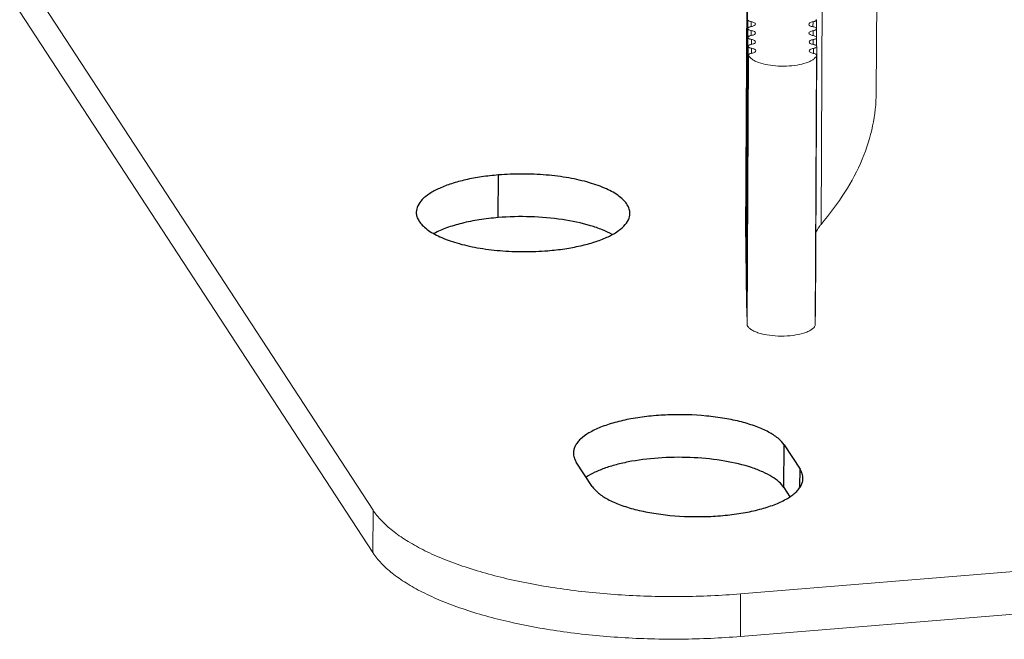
# Model space of a CAD drawing. Header units: millimetres. Extents: x 24895 to 26296, y -11704 to -10713.
# Tile 32 of 47: x 26143 to 26189, y -11464 to -11435. Entities that reach past the tile are written whole.
import ezdxf

# ---------------------------------------------------------------- set-up
doc = ezdxf.new("R2010")
doc.units = ezdxf.units.MM
doc.header["$LTSCALE"] = 50
doc.layers.get('0').update_dxf_attribs({"lineweight": 18})
doc.layers.add('02___PRT_ALL_AXES', color=7, linetype='Continuous')

msp = doc.modelspace()

# ---------------------------------------------------------------- linework, layer by layer
at = {"color": 7, "linetype": 'Continuous'}
for p, q in [((26183.007, -11438.249), (26183.073, -11425.505)), ((26180.404, -11444.476), (26180.469, -11431.732)), ((26159.267, -11457.962), (26142.606, -11432.427)), ((26176.841, -11445.043), (26176.907, -11432.298)), ((26176.913, -11432.72), (26176.847, -11445.465)), ((26176.919, -11433.139), (26176.853, -11445.883)), ((26176.925, -11433.558), (26176.859, -11446.302)), ((26176.931, -11433.977), (26176.865, -11446.721)), ((26176.871, -11447.137), (26176.937, -11434.393)), ((26176.943, -11434.814), (26176.877, -11447.558)), ((26176.944, -11434.812), (26176.944, -11434.813)), ((26177.103, -11435.14), (26177.104, -11434.906)), ((26180.024, -11434.913), (26180.023, -11435.148)), ((26180.183, -11434.821), (26180.181, -11435.226)), ((26180.182, -11434.822), (26180.182, -11434.822)), ((26176.949, -11435.233), (26176.883, -11447.977)), ((26176.95, -11435.231), (26176.95, -11435.232)), ((26177.109, -11435.559), (26177.11, -11435.324)), ((26180.03, -11435.332), (26180.029, -11435.566)), ((26180.189, -11435.239), (26180.187, -11435.645)), ((26180.188, -11435.241), (26180.188, -11435.24)), ((26176.955, -11435.652), (26176.889, -11448.396)), ((26176.956, -11435.65), (26176.956, -11435.651)), ((26177.115, -11435.978), (26177.116, -11435.743)), ((26180.036, -11435.751), (26180.035, -11435.985)), ((26180.195, -11435.658), (26180.193, -11436.064)), ((26180.194, -11435.66), (26180.194, -11435.659)), ((26176.961, -11436.07), (26176.895, -11448.814)), ((26176.962, -11436.069), (26176.962, -11436.069)), ((26177.121, -11436.395), (26177.122, -11436.162)), ((26180.042, -11436.169), (26180.041, -11436.402)), ((26180.201, -11436.077), (26180.135, -11448.821)), ((26180.2, -11436.078), (26180.2, -11436.078)), ((26176.982, -11436.486), (26176.916, -11449.23)), ((26176.986, -11436.503), (26176.92, -11449.247)), ((26176.982, -11436.486), (26176.986, -11436.503)), ((26180.123, -11449.255), (26180.188, -11436.511)), ((26180.126, -11449.24), (26180.191, -11436.496)), ((26180.188, -11436.511), (26180.191, -11436.496)), ((26176.848, -11445.464), (26176.848, -11445.463)), ((26176.854, -11445.882), (26176.854, -11445.882)), ((26176.86, -11446.301), (26176.86, -11446.3)), ((26176.866, -11446.72), (26176.866, -11446.719)), ((26176.878, -11447.557), (26176.878, -11447.557)), ((26176.884, -11447.976), (26176.884, -11447.975)), ((26176.89, -11448.395), (26176.89, -11448.394)), ((26176.896, -11448.814), (26176.896, -11448.813)), ((26176.92, -11449.247), (26176.917, -11449.23)), ((26180.125, -11449.24), (26180.123, -11449.255)), ((26159.267, -11457.962), (26159.256, -11459.974)), ((26209.179, -11459.25), (26176.608, -11461.92)), ((26176.608, -11461.92), (26176.598, -11463.933))]:
    msp.add_line(p, q, dxfattribs=at)
at = {"color": 3, "linetype": 'Continuous'}
for p, q in [((26159.256, -11459.974), (26142.596, -11434.439)), ((26209.168, -11461.262), (26176.598, -11463.933))]:
    msp.add_line(p, q, dxfattribs=at)
at = {"color": 7, "linetype": 'Continuous'}
for points, knots in [([(26176.944, -11434.813), (26176.945, -11434.823), (26176.955, -11434.847), (26176.991, -11434.872), (26177.042, -11434.892), (26177.082, -11434.902), (26177.104, -11434.906)], [0, 0, 0, 0, 0.157206, 0.37041, 0.656018, 1, 1, 1, 1]), ([(26177.104, -11434.906), (26177.132, -11434.911), (26177.183, -11434.924), (26177.256, -11434.952), (26177.306, -11434.995), (26177.306, -11435.024)], [0, 0, 0, 0, 0.350222, 0.638151, 1, 1, 1, 1]), ([(26179.826, -11435.029), (26179.826, -11435), (26179.874, -11434.958), (26179.946, -11434.931), (26179.996, -11434.918), (26180.024, -11434.913)], [0, 0, 0, 0, 0.362596, 0.650059, 1, 1, 1, 1]), ([(26180.024, -11434.913), (26180.046, -11434.909), (26180.086, -11434.9), (26180.142, -11434.878), (26180.182, -11434.845), (26180.182, -11434.822)], [0, 0, 0, 0, 0.348621, 0.636407, 1, 1, 1, 1]), ([(26177.107, -11435.14), (26177.086, -11435.144), (26177.046, -11435.154), (26176.989, -11435.175), (26176.95, -11435.208), (26176.95, -11435.231)], [0, 0, 0, 0, 0.348621, 0.636407, 1, 1, 1, 1]), ([(26176.95, -11435.232), (26176.951, -11435.242), (26176.961, -11435.265), (26176.997, -11435.29), (26177.048, -11435.311), (26177.088, -11435.32), (26177.11, -11435.324)], [0, 0, 0, 0, 0.157206, 0.37041, 0.656018, 1, 1, 1, 1]), ([(26177.306, -11435.024), (26177.306, -11435.053), (26177.257, -11435.095), (26177.185, -11435.123), (26177.135, -11435.135), (26177.107, -11435.14)], [0, 0, 0, 0, 0.362596, 0.650059, 1, 1, 1, 1]), ([(26177.11, -11435.324), (26177.138, -11435.33), (26177.189, -11435.342), (26177.262, -11435.371), (26177.312, -11435.414), (26177.312, -11435.443)], [0, 0, 0, 0, 0.350222, 0.638151, 1, 1, 1, 1]), ([(26180.027, -11435.148), (26179.999, -11435.143), (26179.948, -11435.13), (26179.875, -11435.101), (26179.826, -11435.059), (26179.826, -11435.029)], [0, 0, 0, 0, 0.350222, 0.638151, 1, 1, 1, 1]), ([(26179.832, -11435.448), (26179.832, -11435.419), (26179.88, -11435.377), (26179.952, -11435.349), (26180.002, -11435.337), (26180.03, -11435.332)], [0, 0, 0, 0, 0.362596, 0.650059, 1, 1, 1, 1]), ([(26180.166, -11435.201), (26180.15, -11435.187), (26180.103, -11435.165), (26180.055, -11435.153), (26180.027, -11435.148)], [0, 0, 0, 0, 0.429863, 1, 1, 1, 1]), ([(26180.03, -11435.332), (26180.052, -11435.328), (26180.092, -11435.318), (26180.148, -11435.297), (26180.188, -11435.264), (26180.188, -11435.241)], [0, 0, 0, 0, 0.348621, 0.636407, 1, 1, 1, 1]), ([(26177.113, -11435.559), (26177.092, -11435.563), (26177.052, -11435.573), (26176.995, -11435.594), (26176.956, -11435.627), (26176.956, -11435.65)], [0, 0, 0, 0, 0.348621, 0.636407, 1, 1, 1, 1]), ([(26176.956, -11435.651), (26176.957, -11435.661), (26176.967, -11435.684), (26177.003, -11435.709), (26177.054, -11435.73), (26177.094, -11435.739), (26177.116, -11435.743)], [0, 0, 0, 0, 0.157206, 0.37041, 0.656018, 1, 1, 1, 1]), ([(26177.312, -11435.443), (26177.312, -11435.472), (26177.263, -11435.514), (26177.191, -11435.542), (26177.141, -11435.554), (26177.113, -11435.559)], [0, 0, 0, 0, 0.362596, 0.650059, 1, 1, 1, 1]), ([(26177.116, -11435.743), (26177.144, -11435.748), (26177.195, -11435.761), (26177.268, -11435.79), (26177.318, -11435.832), (26177.318, -11435.862)], [0, 0, 0, 0, 0.350222, 0.638151, 1, 1, 1, 1]), ([(26180.033, -11435.566), (26180.005, -11435.561), (26179.954, -11435.549), (26179.881, -11435.52), (26179.832, -11435.477), (26179.832, -11435.448)], [0, 0, 0, 0, 0.350222, 0.638151, 1, 1, 1, 1]), ([(26179.838, -11435.867), (26179.838, -11435.838), (26179.886, -11435.796), (26179.958, -11435.768), (26180.009, -11435.756), (26180.036, -11435.751)], [0, 0, 0, 0, 0.362596, 0.650059, 1, 1, 1, 1]), ([(26180.172, -11435.62), (26180.156, -11435.606), (26180.11, -11435.584), (26180.061, -11435.572), (26180.033, -11435.566)], [0, 0, 0, 0, 0.429804, 1, 1, 1, 1]), ([(26180.036, -11435.751), (26180.058, -11435.747), (26180.098, -11435.737), (26180.154, -11435.715), (26180.194, -11435.683), (26180.194, -11435.66)], [0, 0, 0, 0, 0.348621, 0.636407, 1, 1, 1, 1]), ([(26177.119, -11435.978), (26177.098, -11435.982), (26177.058, -11435.991), (26177.001, -11436.013), (26176.962, -11436.046), (26176.962, -11436.069)], [0, 0, 0, 0, 0.348621, 0.636407, 1, 1, 1, 1]), ([(26176.962, -11436.069), (26176.963, -11436.08), (26176.973, -11436.103), (26177.009, -11436.128), (26177.06, -11436.148), (26177.1, -11436.158), (26177.122, -11436.162)], [0, 0, 0, 0, 0.157206, 0.37041, 0.656018, 1, 1, 1, 1]), ([(26177.318, -11435.862), (26177.318, -11435.891), (26177.269, -11435.933), (26177.197, -11435.96), (26177.147, -11435.973), (26177.119, -11435.978)], [0, 0, 0, 0, 0.362596, 0.650059, 1, 1, 1, 1]), ([(26177.122, -11436.162), (26177.15, -11436.167), (26177.201, -11436.18), (26177.274, -11436.208), (26177.324, -11436.251), (26177.324, -11436.281)], [0, 0, 0, 0, 0.350212, 0.638114, 1, 1, 1, 1]), ([(26177.324, -11436.281), (26177.324, -11436.309), (26177.278, -11436.35), (26177.209, -11436.377), (26177.16, -11436.39), (26177.134, -11436.395)], [0, 0, 0, 0, 0.364143, 0.650691, 1, 1, 1, 1]), ([(26180.039, -11435.985), (26180.011, -11435.98), (26179.96, -11435.967), (26179.887, -11435.939), (26179.838, -11435.896), (26179.838, -11435.867)], [0, 0, 0, 0, 0.350222, 0.638151, 1, 1, 1, 1]), ([(26179.844, -11436.285), (26179.844, -11436.256), (26179.892, -11436.214), (26179.964, -11436.187), (26180.015, -11436.174), (26180.042, -11436.169)], [0, 0, 0, 0, 0.362644, 0.650077, 1, 1, 1, 1]), ([(26180.037, -11436.402), (26180.01, -11436.397), (26179.961, -11436.384), (26179.89, -11436.356), (26179.844, -11436.314), (26179.844, -11436.285)], [0, 0, 0, 0, 0.349654, 0.636677, 1, 1, 1, 1]), ([(26180.178, -11436.039), (26180.162, -11436.025), (26180.116, -11436.003), (26180.067, -11435.99), (26180.039, -11435.985)], [0, 0, 0, 0, 0.429863, 1, 1, 1, 1]), ([(26180.042, -11436.169), (26180.064, -11436.166), (26180.104, -11436.156), (26180.16, -11436.134), (26180.2, -11436.101), (26180.2, -11436.078)], [0, 0, 0, 0, 0.348621, 0.636407, 1, 1, 1, 1]), ([(26177.134, -11436.395), (26177.113, -11436.399), (26177.074, -11436.409), (26177.019, -11436.431), (26176.983, -11436.463), (26176.982, -11436.486)], [0, 0, 0, 0, 0.348359, 0.635009, 1, 1, 1, 1]), ([(26180.075, -11436.656), (26180.038, -11436.688), (26179.948, -11436.747), (26179.723, -11436.852), (26179.372, -11436.947), (26178.897, -11437.007), (26178.392, -11437.011), (26177.905, -11436.96), (26177.538, -11436.871), (26177.293, -11436.771), (26177.123, -11436.675), (26177.018, -11436.577), (26176.986, -11436.503)], [0, 0, 0, 0, 0.044859, 0.097816, 0.225699, 0.375111, 0.533297, 0.686147, 0.820364, 0.877206, 0.926067, 1, 1, 1, 1]), ([(26180.183, -11436.471), (26180.171, -11436.452), (26180.121, -11436.423), (26180.069, -11436.409), (26180.037, -11436.402)], [0, 0, 0, 0, 0.404784, 1, 1, 1, 1]), ([(26180.188, -11436.511), (26180.183, -11436.524), (26180.155, -11436.579), (26180.112, -11436.625), (26180.075, -11436.656)], [0, 0, 0, 0, 0.224466, 1, 1, 1, 1]), ([(26180.191, -11436.496), (26180.191, -11436.489), (26180.189, -11436.48), (26180.184, -11436.473), (26180.183, -11436.471)], [0, 0, 0, 0, 0.730763, 1, 1, 1, 1]), ([(26180.404, -11444.476), (26180.813, -11443.995), (26181.546, -11443.018), (26182.378, -11441.453), (26182.886, -11439.86), (26183.004, -11438.779), (26183.007, -11438.249)], [0, 0, 0, 0, 0.275442, 0.529881, 0.769005, 1, 1, 1, 1]), ([(26180.404, -11444.476), (26180.376, -11444.508), (26180.276, -11444.633), (26180.195, -11444.774), (26180.153, -11444.883)], [0, 0, 0, 0, 0.266888, 1, 1, 1, 1]), ([(26176.917, -11448.852), (26176.914, -11448.849), (26176.904, -11448.839), (26176.897, -11448.824), (26176.896, -11448.814)], [0, 0, 0, 0, 0.289168, 1, 1, 1, 1]), ([(26176.92, -11449.247), (26176.936, -11449.285), (26176.992, -11449.36), (26177.114, -11449.454), (26177.278, -11449.539), (26177.561, -11449.642), (26177.983, -11449.727), (26178.528, -11449.763), (26179.072, -11449.73), (26179.492, -11449.648), (26179.773, -11449.546), (26179.934, -11449.462), (26180.054, -11449.368), (26180.107, -11449.293), (26180.123, -11449.255)], [0, 0, 0, 0, 0.03545, 0.079156, 0.132094, 0.193982, 0.339517, 0.502033, 0.664192, 0.80872, 0.869924, 0.922119, 0.965104, 1, 1, 1, 1]), ([(26159.267, -11457.962), (26159.382, -11458.138), (26159.666, -11458.488), (26160.199, -11458.966), (26160.855, -11459.422), (26161.629, -11459.853), (26162.513, -11460.255), (26163.875, -11460.764), (26165.798, -11461.291), (26168.313, -11461.74), (26171.016, -11462.006), (26173.805, -11462.079), (26175.678, -11461.997), (26176.608, -11461.92)], [0, 0, 0, 0, 0.034521, 0.07332, 0.116785, 0.165061, 0.218086, 0.275651, 0.40301, 0.543724, 0.693426, 0.84722, 1, 1, 1, 1])]:
    msp.add_open_spline(points, degree=3, knots=knots, dxfattribs=at)
for points in [[(26180.182, -11434.822), (26180.181, -11434.817), (26180.18, -11434.812), (26180.178, -11434.808)], [(26180.175, -11435.211), (26180.172, -11435.207), (26180.169, -11435.204), (26180.166, -11435.201)], [(26180.184, -11435.226), (26180.182, -11435.221), (26180.179, -11435.216), (26180.175, -11435.211)], [(26180.188, -11435.24), (26180.187, -11435.235), (26180.186, -11435.231), (26180.184, -11435.226)], [(26180.181, -11435.63), (26180.178, -11435.626), (26180.175, -11435.623), (26180.172, -11435.62)], [(26180.19, -11435.645), (26180.188, -11435.639), (26180.185, -11435.634), (26180.181, -11435.63)], [(26180.194, -11435.659), (26180.193, -11435.654), (26180.192, -11435.649), (26180.19, -11435.645)], [(26180.187, -11436.048), (26180.184, -11436.045), (26180.181, -11436.042), (26180.178, -11436.039)], [(26180.196, -11436.064), (26180.194, -11436.058), (26180.191, -11436.053), (26180.187, -11436.048)], [(26180.2, -11436.078), (26180.199, -11436.073), (26180.198, -11436.068), (26180.196, -11436.064)], [(26176.844, -11445.058), (26176.842, -11445.053), (26176.841, -11445.048), (26176.841, -11445.043)], [(26176.851, -11445.478), (26176.849, -11445.473), (26176.848, -11445.468), (26176.848, -11445.464)], [(26176.857, -11445.896), (26176.855, -11445.892), (26176.854, -11445.887), (26176.854, -11445.882)], [(26176.863, -11446.315), (26176.861, -11446.311), (26176.86, -11446.306), (26176.86, -11446.301)], [(26176.869, -11446.734), (26176.867, -11446.729), (26176.866, -11446.725), (26176.866, -11446.72)], [(26176.875, -11447.153), (26176.873, -11447.148), (26176.872, -11447.143), (26176.872, -11447.139)], [(26176.881, -11447.571), (26176.879, -11447.567), (26176.878, -11447.562), (26176.878, -11447.557)], [(26176.887, -11447.99), (26176.886, -11447.986), (26176.884, -11447.981), (26176.884, -11447.976)], [(26176.893, -11448.409), (26176.892, -11448.404), (26176.89, -11448.4), (26176.89, -11448.395)]]:
    msp.add_open_spline(points, degree=3, dxfattribs=at)
at = {"color": 3, "linetype": 'Continuous'}
msp.add_open_spline([(26176.598, -11463.933), (26175.667, -11464.009), (26173.794, -11464.091), (26171.006, -11464.018), (26168.303, -11463.752), (26165.788, -11463.303), (26163.865, -11462.776), (26162.503, -11462.267), (26161.618, -11461.865), (26160.845, -11461.435), (26160.188, -11460.978), (26159.656, -11460.5), (26159.372, -11460.151), (26159.256, -11459.974)], degree=3, knots=[0, 0, 0, 0, 0.15278, 0.306574, 0.456276, 0.59699, 0.724349, 0.781914, 0.834939, 0.883215, 0.92668, 0.965479, 1, 1, 1, 1], dxfattribs=at)
at = {"layer": '02___PRT_ALL_AXES', "color": 7, "linetype": 'Continuous'}
for p, q in [((26165.17, -11444.156), (26165.18, -11442.144)), ((26178.653, -11456.904), (26178.664, -11454.892)), ((26178.664, -11454.892), (26179.413, -11456.041)), ((26169.607, -11456.845), (26168.857, -11455.696)), ((26179.409, -11456.861), (26179.413, -11456.041))]:
    msp.add_line(p, q, dxfattribs=at)
at = {"layer": '02___PRT_ALL_AXES', "color": 3, "linetype": 'Continuous'}
msp.add_line((26178.653, -11456.904), (26178.935, -11457.337), dxfattribs=at)
at = {"layer": '02___PRT_ALL_AXES', "color": 7, "linetype": 'Continuous'}
for points, knots in [([(26165.18, -11442.144), (26164.913, -11442.166), (26164.396, -11442.224), (26163.657, -11442.36), (26162.991, -11442.538), (26162.416, -11442.754), (26161.947, -11443.001), (26161.595, -11443.275), (26161.365, -11443.575), (26161.307, -11443.801), (26161.307, -11443.905)], [0, 0, 0, 0, 0.178104, 0.345809, 0.499359, 0.635755, 0.752974, 0.850585, 0.930779, 1, 1, 1, 1]), ([(26171.386, -11443.957), (26171.387, -11443.888), (26171.364, -11443.742), (26171.263, -11443.533), (26171.101, -11443.333), (26170.785, -11443.061), (26170.24, -11442.762), (26169.437, -11442.479), (26168.483, -11442.265), (26167.422, -11442.131), (26166.308, -11442.084), (26165.555, -11442.113), (26165.18, -11442.144)], [0, 0, 0, 0, 0.030413, 0.0632, 0.100178, 0.14246, 0.244454, 0.369324, 0.513406, 0.671105, 0.835699, 1, 1, 1, 1]), ([(26161.307, -11443.905), (26161.306, -11443.975), (26161.329, -11444.12), (26161.43, -11444.329), (26161.592, -11444.53), (26161.908, -11444.801), (26162.453, -11445.1), (26163.255, -11445.383), (26164.21, -11445.598), (26165.271, -11445.732), (26166.385, -11445.778), (26167.138, -11445.749), (26167.513, -11445.719)], [0, 0, 0, 0, 0.030413, 0.0632, 0.100178, 0.14246, 0.244454, 0.369324, 0.513406, 0.671105, 0.835699, 1, 1, 1, 1]), ([(26167.513, -11445.719), (26167.78, -11445.697), (26168.297, -11445.638), (26169.036, -11445.502), (26169.702, -11445.324), (26170.276, -11445.109), (26170.746, -11444.862), (26171.098, -11444.588), (26171.328, -11444.288), (26171.386, -11444.062), (26171.386, -11443.957)], [0, 0, 0, 0, 0.178104, 0.345809, 0.499359, 0.635755, 0.752974, 0.850585, 0.930779, 1, 1, 1, 1]), ([(26178.664, -11454.892), (26178.585, -11454.772), (26178.357, -11454.539), (26177.905, -11454.253), (26177.323, -11454), (26176.628, -11453.788), (26175.839, -11453.624), (26174.682, -11453.473), (26173.483, -11453.441), (26172.296, -11453.524), (26171.456, -11453.643), (26170.691, -11453.815), (26170.025, -11454.033), (26169.478, -11454.291), (26169.115, -11454.545), (26168.909, -11454.767), (26168.802, -11454.93), (26168.736, -11455.098), (26168.721, -11455.212), (26168.72, -11455.268)], [0, 0, 0, 0, 0.039356, 0.087955, 0.146125, 0.213069, 0.287307, 0.366925, 0.533284, 0.615384, 0.693626, 0.765884, 0.830356, 0.885732, 0.931488, 0.950989, 0.968561, 0.984677, 1, 1, 1, 1]), ([(26168.72, -11455.268), (26168.72, -11455.341), (26168.745, -11455.493), (26168.814, -11455.63), (26168.857, -11455.696)], [0, 0, 0, 0, 0.479931, 1, 1, 1, 1]), ([(26179.55, -11456.469), (26179.55, -11456.396), (26179.525, -11456.244), (26179.456, -11456.107), (26179.413, -11456.041)], [0, 0, 0, 0, 0.479931, 1, 1, 1, 1]), ([(26169.607, -11456.845), (26169.685, -11456.965), (26169.914, -11457.198), (26170.365, -11457.484), (26170.947, -11457.737), (26171.643, -11457.949), (26172.431, -11458.114), (26173.588, -11458.264), (26174.787, -11458.297), (26175.975, -11458.213), (26176.814, -11458.094), (26177.579, -11457.922), (26178.245, -11457.704), (26178.793, -11457.447), (26179.156, -11457.192), (26179.362, -11456.97), (26179.469, -11456.807), (26179.534, -11456.64), (26179.55, -11456.525), (26179.55, -11456.469)], [0, 0, 0, 0, 0.039356, 0.087955, 0.146125, 0.213069, 0.287307, 0.366925, 0.533284, 0.615384, 0.693626, 0.765884, 0.830356, 0.885732, 0.931488, 0.950989, 0.968561, 0.984677, 1, 1, 1, 1])]:
    msp.add_open_spline(points, degree=3, knots=knots, dxfattribs=at)
at = {"layer": '02___PRT_ALL_AXES', "color": 3, "linetype": 'Continuous'}
for points, knots in [([(26165.17, -11444.156), (26164.871, -11444.181), (26164.295, -11444.248), (26163.48, -11444.409), (26162.762, -11444.621), (26162.331, -11444.806), (26162.14, -11444.91)], [0, 0, 0, 0, 0.286544, 0.553322, 0.793009, 1, 1, 1, 1]), ([(26170.555, -11444.96), (26170.403, -11444.875), (26170.066, -11444.718), (26169.288, -11444.449), (26168.156, -11444.214), (26166.694, -11444.09), (26165.679, -11444.114), (26165.17, -11444.156)], [0, 0, 0, 0, 0.09459, 0.201972, 0.44829, 0.721521, 1, 1, 1, 1]), ([(26178.653, -11456.904), (26178.589, -11456.807), (26178.414, -11456.615), (26178.071, -11456.37), (26177.634, -11456.146), (26176.9, -11455.868), (26175.817, -11455.616), (26174.398, -11455.466), (26172.922, -11455.469), (26171.719, -11455.602), (26170.833, -11455.791), (26170.253, -11455.962), (26169.75, -11456.163), (26169.452, -11456.325), (26169.322, -11456.412)], [0, 0, 0, 0, 0.035656, 0.078245, 0.128202, 0.185279, 0.317544, 0.466324, 0.6203, 0.767471, 0.834997, 0.896834, 0.952037, 1, 1, 1, 1])]:
    msp.add_open_spline(points, degree=3, knots=knots, dxfattribs=at)

doc.saveas('drawing.dxf')
